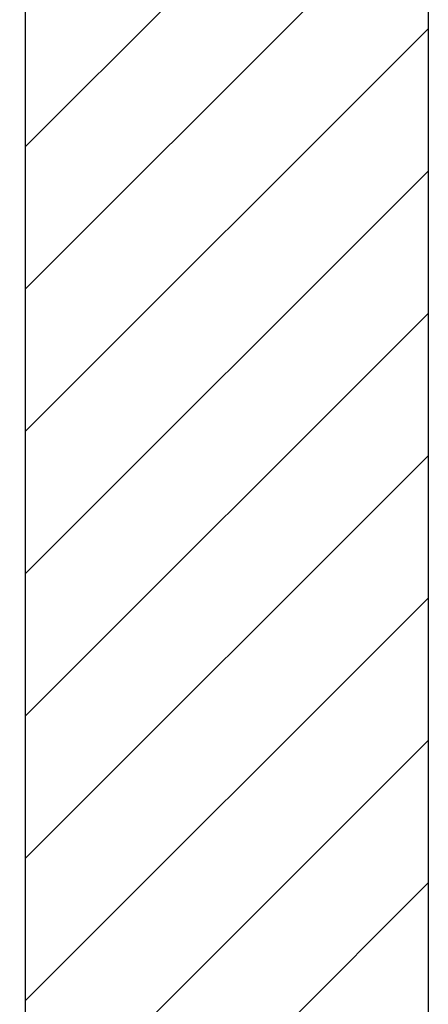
# Model space of a CAD drawing. Header units: metres. Extents: x 10441 to 19716, y -6570 to 1447.
# Tile 50 of 136: x 16743 to 16769, y -4228 to -4167. Entities that reach past the tile are written whole.
import ezdxf
from ezdxf.enums import TextEntityAlignment as Align

# ---------------------------------------------------------------- set-up
doc = ezdxf.new("R2010")
doc.units = ezdxf.units.M
doc.header["$MEASUREMENT"] = 0
for name, color, linetype, lineweight in [('#elektryczne', 8, 'Continuous', 20), ('A_HACZE', 8, 'Continuous', 5), ('A_OZACZENIE DRZWI', 8, 'Continuous', 13), ('A_OZNACZENIA OKIEN', 8, 'Continuous', 13), ('A_PROJEKTOWANE ŚCIANY MUROWANE NOŚNE', 8, 'Continuous', 30)]:
    doc.layers.add(name, color=color, linetype=linetype, lineweight=lineweight)
doc.styles.add('m1_romans', font='romans.shx', dxfattribs={"width": 0.8})

# ---------------------------------------------------------------- blocks, each defined once
blk = doc.blocks.new('podkład')
at = {"layer": 'A_HACZE', "color": 8, "linetype": 'Continuous'}
for p, q in [((12586.301, -1904.995), (12561.301, -1929.995)), ((12586.301, -1913.834), (12561.301, -1938.834)), ((12586.301, -1922.673), (12561.301, -1947.673)), ((12586.301, -1931.512), (12561.301, -1956.512)), ((12586.301, -1940.351), (12561.301, -1965.351)), ((12586.301, -1949.19), (12561.301, -1974.19)), ((12586.301, -1958.028), (12561.301, -1983.028)), ((12586.301, -1966.867), (12544.573, -2008.595)), ((12586.301, -1975.706), (12553.427, -2008.58))]:
    blk.add_line(p, q, dxfattribs=at)
at = {"layer": 'A_PROJEKTOWANE ŚCIANY MUROWANE NOŚNE', "color": 8}
for p, q in [((12586.301, -1550.699), (12586.301, -1983.699)), ((12561.301, -1575.699), (12561.301, -1983.699))]:
    blk.add_line(p, q, dxfattribs=at)
at = {"layer": 'A_OZACZENIE DRZWI', "color": 8, "ltscale": 0.1, "style": 'm1_romans', "width": 0.8}
for rotation, p in [(98.48606, (12735.073, -773.135)), (359.99999, (12573.801, -1012.699)), (89.99999, (11565.286, -1150.141)), (89.99999, (11872.286, -1150.141)), (89.99999, (12230.03, -1245.641)), (89.99999, (12385.875, -1249.441)), (89.99999, (11565.286, -1370.894)), (89.99999, (11872.286, -1370.894)), (89.99999, (12230.03, -1370.894)), (89.99999, (12389.301, -1370.894)), (89.99999, (11748.794, -1556.148)), (89.99999, (11986.603, -1556.148)), (89.99999, (12389.301, -1556.148)), (359.99999, (12235.051, -1664.2)), (359.99999, (12235.051, -1880.2)), (89.99999, (11745.781, -2001.941))]:
    blk.add_attdef('SZEROKOSC', text='', height=10, rotation=rotation, dxfattribs=at).set_placement(p, align=Align.BOTTOM_CENTER)
for rotation, p in [(98.48606, (12738.555, -773.475)), (359.99999, (12572.951, -1016.093)), (89.99999, (11568.68, -1150.991)), (89.99999, (11875.68, -1150.991)), (89.99999, (12233.423, -1246.491)), (89.99999, (12389.268, -1250.291)), (89.99999, (11568.68, -1371.744)), (89.99999, (11875.68, -1371.744)), (89.99999, (12233.424, -1371.744)), (89.99999, (12392.695, -1371.744)), (89.99999, (11752.187, -1556.998)), (89.99999, (11989.997, -1556.998)), (89.99999, (12392.695, -1556.998)), (359.99999, (12234.201, -1667.593)), (359.99999, (12234.201, -1883.593)), (89.99999, (11749.175, -2002.791))]:
    blk.add_attdef('WYSOKOSC', text='', height=10, rotation=rotation, dxfattribs=at).set_placement(p, align=Align.TOP_CENTER)
at = {"layer": 'A_OZNACZENIA OKIEN', "color": 8, "ltscale": 0.1, "style": 'm1_romans', "width": 0.8}
for rotation, p in [(278.86761, (13403.276, -587.565)), (278.86761, (13013.44, -645.269)), (278.86761, (12475.303, -724.921)), (278.86761, (12253.717, -757.72)), (0.00001, (14011.092, -903.425)), (278.86761, (11051.11, -935.724)), (278.86761, (10670.259, -992.094)), (0.00001, (14011.092, -1578.093)), (89.99999, (10822.997, -2081.555)), (89.99999, (11207.997, -2081.555)), (89.99999, (11973.997, -2081.555)), (89.99999, (13179.195, -2081.555)), (89.99999, (13543.195, -2081.555))]:
    blk.add_attdef('WYSOKOSC', text='', height=10, rotation=rotation, dxfattribs=at).set_placement(p, align=Align.TOP_CENTER)
for rotation, p in [(278.86761, (13373.707, -593.039)), (278.86761, (12983.87, -650.743)), (278.86761, (12445.733, -730.395)), (278.86761, (12224.148, -763.194)), (0.00001, (14017.48, -900.031)), (278.86761, (11021.54, -941.198)), (278.86761, (10640.689, -997.568)), (0.00001, (14017.48, -1574.699)), (89.99999, (10819.603, -2080.704)), (89.99999, (11204.603, -2080.704)), (89.99999, (11970.603, -2080.704)), (89.99999, (13175.801, -2080.704)), (89.99999, (13539.801, -2080.704))]:
    blk.add_attdef('SZEROKOSC', text='', height=10, rotation=rotation, dxfattribs=at).set_placement(p, align=Align.BOTTOM_CENTER)

msp = doc.modelspace()

# ---------------------------------------------------------------- block references
at = {"layer": '#elektryczne', "color": 8, "linetype": 'Continuous', "lineweight": 18}
msp.add_blockref('podkład', (4182.373, -2244.781), dxfattribs=at)

doc.saveas('drawing.dxf')
